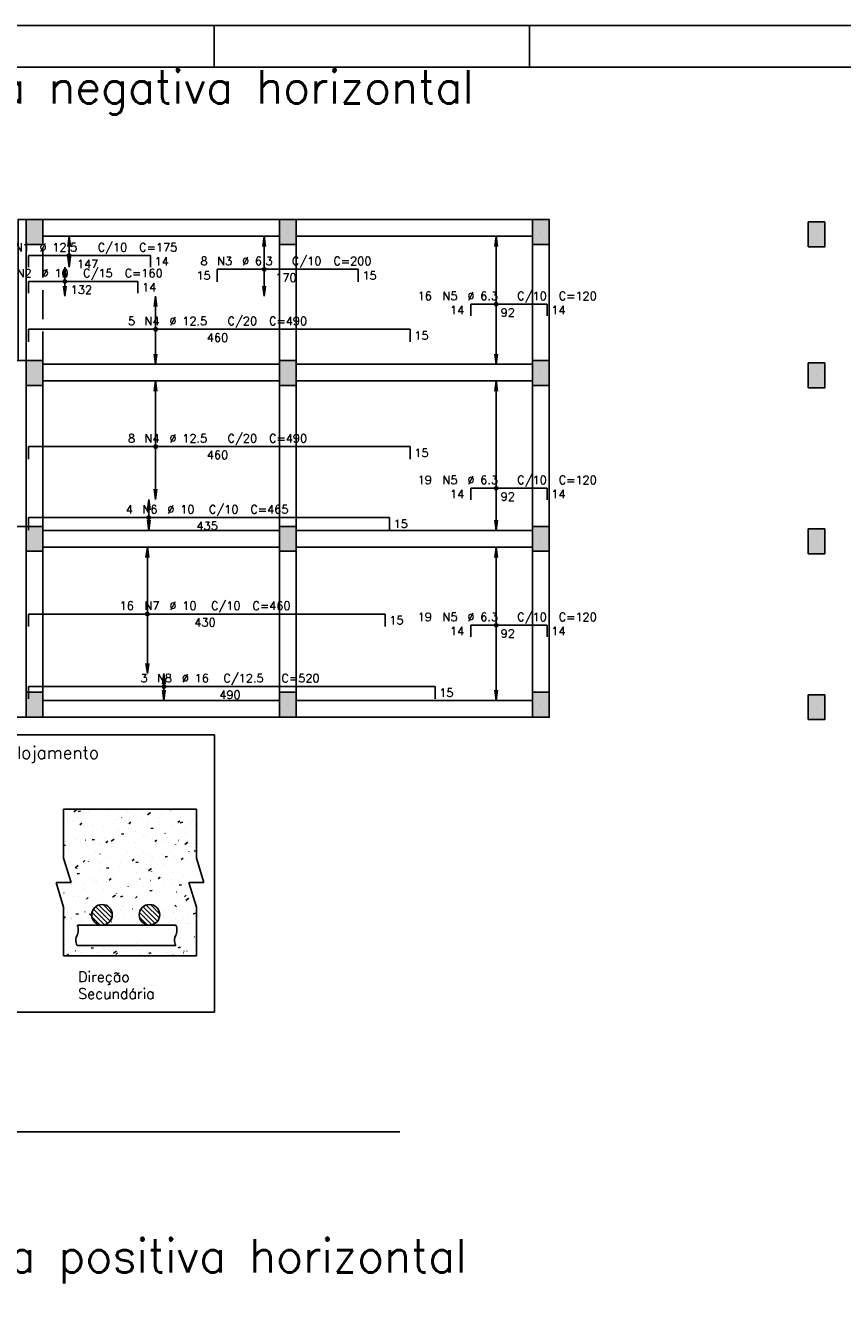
# Model space of a CAD drawing. Extents: x 0 to 84.1, y 0 to 59.4.
# Tile 4 of 9: x 16.5 to 36.1, y 28.6 to 59.4. Entities that reach past the tile are written whole.
import ezdxf

# ---------------------------------------------------------------- set-up
doc = ezdxf.new("R2010")
doc.units = 0
doc.header["$MEASUREMENT"] = 0
doc.linetypes.add('ESTILO_TQS_0001', pattern=[1, 0.7, -0.3])
for name, color, linetype in [('1', 1, 'CONTINUOUS'), ('2', 2, 'CONTINUOUS'), ('6', 6, 'CONTINUOUS'), ('7', 7, 'CONTINUOUS'), ('9', 9, 'CONTINUOUS')]:
    doc.layers.add(name, color=color, linetype=linetype)
doc.styles.get("Standard").update_dxf_attribs({"font": 'ROMANS.SHX'})

msp = doc.modelspace()

# ---------------------------------------------------------------- linework, layer by layer
at = {"layer": '1', "linetype": 'Continuous'}
for p, q in [((16.672, 54.421), (16.672, 54.421)), ((22.772, 54.421), (22.772, 54.421)), ((28.872, 54.421), (28.872, 54.421)), ((35.514, 54.363), (35.514, 54.363)), ((16.672, 51.021), (16.672, 51.021)), ((22.772, 51.021), (22.772, 51.021)), ((28.872, 51.021), (28.872, 51.021)), ((35.514, 50.963), (35.514, 50.963)), ((16.672, 47.021), (16.672, 47.021)), ((22.772, 47.021), (22.772, 47.021)), ((28.872, 47.021), (28.872, 47.021)), ((35.514, 46.963), (35.514, 46.963)), ((16.672, 43.021), (16.672, 43.021)), ((22.772, 43.021), (22.772, 43.021)), ((28.872, 43.021), (28.872, 43.021)), ((35.514, 42.963), (35.514, 42.963))]:
    msp.add_line(p, q, dxfattribs=at)
for points in [[(16.272, 51.321), (16.272, 54.721), (16.472, 54.721), (16.472, 51.321), (16.272, 51.321)], [(22.572, 54.721), (16.872, 54.721)], [(28.672, 54.721), (22.972, 54.721)], [(16.872, 54.321), (22.572, 54.321)], [(22.972, 54.321), (28.672, 54.321)], [(16.472, 54.121), (16.472, 51.321)], [(22.572, 54.121), (22.572, 51.321)], [(22.972, 51.321), (22.972, 54.121)], [(28.672, 54.121), (28.672, 51.321)], [(29.072, 51.321), (29.072, 54.121)], [(15.072, 47.321), (15.072, 51.321), (16.872, 51.321), (16.872, 47.321), (15.072, 47.321)], [(22.572, 51.231), (16.872, 51.231)], [(28.672, 51.231), (22.972, 51.231)], [(16.872, 50.831), (22.572, 50.831)], [(22.972, 50.831), (28.672, 50.831)], [(16.472, 50.721), (16.472, 47.321)], [(22.572, 50.721), (22.572, 47.321)], [(22.972, 47.321), (22.972, 50.721)], [(28.672, 50.721), (28.672, 47.321)], [(29.072, 47.321), (29.072, 50.721)], [(15.072, 42.721), (15.072, 47.321), (16.872, 47.321), (16.872, 42.721), (15.072, 42.721)], [(22.572, 47.221), (16.872, 47.221)], [(28.672, 47.221), (22.972, 47.221)], [(16.872, 46.821), (22.572, 46.821)], [(22.972, 46.821), (28.672, 46.821)], [(16.472, 46.721), (16.472, 43.321)], [(22.572, 46.721), (22.572, 43.321)], [(22.972, 43.321), (22.972, 46.721)], [(28.672, 46.721), (28.672, 43.321)], [(29.072, 43.321), (29.072, 46.721)], [(22.572, 43.121), (16.872, 43.121)], [(28.672, 43.121), (22.972, 43.121)], [(16.872, 42.721), (22.572, 42.721)], [(22.972, 42.721), (28.672, 42.721)]]:
    msp.add_lwpolyline(points, dxfattribs=at)
at = {"layer": '2', "linetype": 'Continuous'}
for p, q in [((84.1, 59.4), (0, 59.4)), ((21, 59.4), (21, 58.4)), ((28.6, 58.4), (28.6, 59.4)), ((17.502, 54.321), (17.47, 54.073)), ((17.502, 53.571), (17.502, 54.321)), ((17.502, 54.321), (17.535, 54.073)), ((17.502, 54.321), (17.502, 54.321)), ((22.206, 54.321), (22.173, 54.073)), ((22.206, 52.871), (22.206, 54.321)), ((22.206, 54.321), (22.238, 54.073)), ((22.206, 54.321), (22.206, 54.321)), ((27.796, 54.321), (27.763, 54.073)), ((27.796, 51.231), (27.796, 54.321)), ((27.796, 54.321), (27.828, 54.073)), ((27.796, 54.321), (27.796, 54.321)), ((17.502, 53.571), (17.47, 53.819)), ((17.502, 53.571), (17.535, 53.819)), ((17.402, 53.571), (17.37, 53.323)), ((17.402, 52.871), (17.402, 53.571)), ((17.402, 53.571), (17.435, 53.323)), ((17.402, 53.571), (17.402, 53.571)), ((17.502, 53.571), (17.502, 53.571)), ((17.402, 52.871), (17.37, 53.119)), ((17.402, 52.871), (17.435, 53.119)), ((22.206, 52.871), (22.173, 53.119)), ((22.206, 52.871), (22.238, 53.119)), ((17.402, 52.871), (17.402, 52.871)), ((19.589, 52.871), (19.556, 52.623)), ((19.589, 51.231), (19.589, 52.871)), ((19.589, 52.871), (19.621, 52.623)), ((19.589, 52.871), (19.589, 52.871)), ((22.206, 52.871), (22.206, 52.871)), ((19.589, 51.231), (19.556, 51.479)), ((19.589, 51.231), (19.621, 51.479)), ((27.796, 51.231), (27.763, 51.479)), ((27.796, 51.231), (27.828, 51.479)), ((19.589, 51.231), (19.589, 51.231)), ((27.796, 51.231), (27.796, 51.231)), ((19.589, 50.831), (19.556, 50.583)), ((19.589, 47.971), (19.589, 50.831)), ((19.589, 50.831), (19.621, 50.583)), ((19.589, 50.831), (19.589, 50.831)), ((27.796, 50.831), (27.763, 50.583)), ((27.796, 47.221), (27.796, 50.831)), ((27.796, 50.831), (27.828, 50.583)), ((27.796, 50.831), (27.796, 50.831)), ((19.589, 47.971), (19.556, 48.219)), ((19.589, 47.971), (19.621, 48.219)), ((19.422, 47.971), (19.389, 47.723)), ((19.422, 47.221), (19.422, 47.971)), ((19.422, 47.971), (19.455, 47.723)), ((19.422, 47.971), (19.422, 47.971)), ((19.589, 47.971), (19.589, 47.971)), ((19.422, 47.221), (19.389, 47.469)), ((19.422, 47.221), (19.455, 47.469)), ((27.796, 47.221), (27.763, 47.469)), ((27.796, 47.221), (27.828, 47.469)), ((19.422, 47.221), (19.422, 47.221)), ((27.796, 47.221), (27.796, 47.221)), ((19.389, 46.821), (19.356, 46.573)), ((19.389, 43.771), (19.389, 46.821)), ((19.389, 46.821), (19.421, 46.573)), ((19.389, 46.821), (19.389, 46.821)), ((27.796, 46.821), (27.763, 46.573)), ((27.796, 43.121), (27.796, 46.821)), ((27.796, 46.821), (27.828, 46.573)), ((27.796, 46.821), (27.796, 46.821)), ((19.389, 43.771), (19.356, 44.019)), ((19.389, 43.771), (19.421, 44.019)), ((19.389, 43.771), (19.389, 43.771)), ((19.789, 43.771), (19.756, 43.523)), ((19.789, 43.121), (19.789, 43.771)), ((19.789, 43.771), (19.821, 43.523)), ((19.789, 43.771), (19.789, 43.771)), ((19.789, 43.121), (19.756, 43.369)), ((19.789, 43.121), (19.821, 43.369)), ((19.789, 43.121), (19.789, 43.121)), ((27.796, 43.121), (27.763, 43.369)), ((27.796, 43.121), (27.828, 43.369)), ((27.796, 43.121), (27.796, 43.121)), ((11.398, 42.296), (21.003, 42.296)), ((21.003, 42.296), (21.003, 35.612)), ((17.371, 40.5), (20.571, 40.5)), ((17.371, 40.5), (17.371, 39.322)), ((17.371, 40.38), (17.371, 40.38)), ((17.619, 40.441), (17.691, 40.494)), ((17.72, 40.448), (17.779, 40.459)), ((17.858, 40.371), (17.858, 40.372)), ((17.963, 40.419), (17.964, 40.42)), ((18.46, 40.483), (18.461, 40.483)), ((18.901, 40.432), (18.902, 40.433)), ((18.923, 40.498), (18.924, 40.499)), ((19.077, 40.345), (19.078, 40.345)), ((19.321, 40.399), (19.322, 40.4)), ((19.39, 40.366), (19.463, 40.419)), ((19.729, 40.377), (19.73, 40.378)), ((19.944, 40.483), (19.944, 40.484)), ((20.208, 40.415), (20.209, 40.416)), ((20.571, 40.5), (20.571, 39.322)), ((17.371, 40.259), (17.371, 40.259)), ((17.371, 40.241), (17.371, 40.241)), ((17.371, 40.241), (17.371, 40.241)), ((17.371, 40.241), (17.371, 40.241)), ((17.371, 40.234), (17.371, 40.234)), ((17.371, 40.234), (17.371, 40.234)), ((17.371, 40.094), (17.371, 40.094)), ((17.371, 40.094), (17.371, 40.094)), ((17.455, 40.26), (17.456, 40.26)), ((17.575, 40.194), (17.576, 40.195)), ((17.699, 40.314), (17.7, 40.314)), ((17.762, 40.124), (17.808, 40.163)), ((17.809, 40.219), (17.81, 40.22)), ((17.849, 40.115), (17.85, 40.115)), ((18.067, 40.121), (18.068, 40.121)), ((18.289, 40.258), (18.289, 40.258)), ((18.337, 40.078), (18.337, 40.079)), ((18.583, 40.147), (18.584, 40.147)), ((18.619, 40.255), (18.619, 40.256)), ((18.769, 40.298), (18.77, 40.299)), ((18.908, 40.161), (18.909, 40.161)), ((18.928, 40.038), (18.929, 40.038)), ((18.943, 40.153), (18.989, 40.192)), ((19.016, 40.033), (19.016, 40.034)), ((19.248, 40.337), (19.249, 40.337)), ((19.379, 40.13), (19.379, 40.131)), ((19.425, 40.184), (19.426, 40.184)), ((19.474, 40.038), (19.533, 40.049)), ((19.662, 40.307), (19.662, 40.307)), ((19.689, 40.207), (19.69, 40.207)), ((19.976, 40.112), (19.976, 40.113)), ((20.125, 40.182), (20.171, 40.221)), ((20.16, 40.216), (20.161, 40.216)), ((20.181, 40.175), (20.24, 40.186)), ((20.306, 40.069), (20.307, 40.069)), ((20.421, 40.173), (20.421, 40.174)), ((20.484, 40.23), (20.485, 40.23)), ((20.55, 40.123), (20.551, 40.123)), ((17.371, 39.967), (17.371, 39.967)), ((17.371, 39.967), (17.371, 39.967)), ((17.371, 39.797), (17.371, 39.797)), ((17.673, 39.76), (17.674, 39.76)), ((17.773, 39.724), (17.773, 39.725)), ((17.902, 39.754), (17.903, 39.755)), ((18.055, 39.901), (18.055, 39.902)), ((18.056, 39.955), (18.057, 39.955)), ((18.06, 39.763), (18.119, 39.774)), ((18.381, 39.793), (18.382, 39.793)), ((18.392, 39.691), (18.438, 39.729)), ((18.518, 39.729), (18.591, 39.782)), ((18.684, 39.984), (18.685, 39.984)), ((18.767, 39.9), (18.826, 39.912)), ((18.815, 39.776), (18.815, 39.777)), ((18.862, 39.833), (18.863, 39.834)), ((19.097, 39.953), (19.097, 39.954)), ((19.296, 39.845), (19.297, 39.845)), ((19.341, 39.872), (19.342, 39.872)), ((19.573, 39.72), (19.619, 39.758)), ((19.818, 39.733), (19.819, 39.733)), ((19.822, 39.912), (19.822, 39.913)), ((19.856, 39.819), (19.856, 39.82)), ((20.139, 39.996), (20.139, 39.997)), ((20.143, 39.747), (20.144, 39.747)), ((20.157, 39.762), (20.158, 39.762)), ((20.301, 39.951), (20.302, 39.951)), ((17.371, 39.693), (17.371, 39.693)), ((17.371, 39.693), (17.371, 39.693)), ((17.371, 39.648), (17.371, 39.648)), ((17.371, 39.629), (17.413, 39.637)), ((17.371, 39.626), (17.371, 39.626)), ((17.371, 39.626), (17.371, 39.626)), ((17.371, 39.418), (17.371, 39.418)), ((17.371, 39.418), (17.371, 39.418)), ((17.371, 39.418), (17.371, 39.418)), ((17.422, 39.714), (17.422, 39.715)), ((17.49, 39.548), (17.49, 39.549)), ((17.507, 39.632), (17.508, 39.632)), ((18.149, 39.49), (18.149, 39.49)), ((18.242, 39.664), (18.243, 39.664)), ((18.251, 39.422), (18.251, 39.423)), ((18.29, 39.622), (18.291, 39.622)), ((18.533, 39.599), (18.533, 39.6)), ((18.534, 39.676), (18.535, 39.677)), ((18.566, 39.678), (18.567, 39.678)), ((18.903, 39.484), (18.903, 39.484)), ((19.084, 39.7), (19.085, 39.7)), ((19.109, 39.569), (19.109, 39.569)), ((19.292, 39.465), (19.292, 39.466)), ((19.574, 39.642), (19.574, 39.643)), ((19.913, 39.708), (19.914, 39.708)), ((19.915, 39.447), (19.915, 39.448)), ((20.068, 39.647), (20.069, 39.648)), ((20.29, 39.654), (20.362, 39.707)), ((20.336, 39.527), (20.336, 39.528)), ((20.388, 39.478), (20.388, 39.479)), ((20.521, 39.49), (20.571, 39.5)), ((20.525, 39.569), (20.526, 39.569)), ((20.542, 39.678), (20.542, 39.679)), ((17.371, 39.322), (17.55, 38.733)), ((17.421, 39.16), (17.421, 39.16)), ((17.421, 39.16), (17.421, 39.16)), ((17.421, 39.16), (17.421, 39.16)), ((17.422, 39.155), (17.422, 39.155)), ((17.422, 39.155), (17.422, 39.155)), ((17.422, 39.155), (17.422, 39.155)), ((17.428, 39.136), (17.428, 39.136)), ((17.434, 39.117), (17.434, 39.117)), ((17.434, 39.117), (17.434, 39.117)), ((17.434, 39.117), (17.434, 39.117)), ((17.514, 39.249), (17.515, 39.25)), ((17.647, 39.091), (17.719, 39.144)), ((17.84, 39.228), (17.886, 39.266)), ((17.897, 39.261), (17.898, 39.261)), ((17.9, 39.181), (17.901, 39.181)), ((17.968, 39.245), (17.968, 39.246)), ((17.995, 39.289), (17.996, 39.29)), ((18.141, 39.315), (18.142, 39.315)), ((18.225, 39.195), (18.226, 39.195)), ((18.474, 39.328), (18.475, 39.329)), ((18.509, 39.122), (18.51, 39.122)), ((18.727, 39.111), (18.728, 39.112)), ((18.742, 39.217), (18.743, 39.217)), ((18.955, 39.368), (18.956, 39.369)), ((19.01, 39.288), (19.01, 39.289)), ((19.022, 39.257), (19.068, 39.295)), ((19.108, 39.215), (19.167, 39.227)), ((19.434, 39.407), (19.435, 39.407)), ((19.477, 39.249), (19.478, 39.249)), ((19.52, 39.346), (19.521, 39.346)), ((19.764, 39.4), (19.765, 39.4)), ((19.771, 39.173), (19.771, 39.174)), ((19.801, 39.264), (19.802, 39.264)), ((19.815, 39.353), (19.874, 39.364)), ((20.053, 39.35), (20.054, 39.351)), ((20.132, 39.207), (20.133, 39.208)), ((20.203, 39.286), (20.249, 39.324)), ((20.319, 39.286), (20.32, 39.286)), ((20.571, 39.322), (20.75, 38.733)), ((17.479, 38.968), (17.479, 38.968)), ((17.489, 38.933), (17.489, 38.933)), ((17.499, 38.903), (17.499, 38.903)), ((17.5, 38.898), (17.5, 38.898)), ((17.5, 38.898), (17.5, 38.898)), ((17.5, 38.898), (17.5, 38.898)), ((17.504, 38.899), (17.504, 38.899)), ((17.686, 39.068), (17.686, 39.069)), ((17.694, 38.941), (17.753, 38.952)), ((17.748, 38.953), (17.749, 38.953)), ((18.088, 38.824), (18.089, 38.825)), ((18.242, 39.025), (18.242, 39.025)), ((18.401, 39.078), (18.46, 39.089)), ((18.445, 38.934), (18.445, 38.935)), ((18.47, 38.794), (18.516, 38.833)), ((18.567, 38.863), (18.568, 38.864)), ((19.048, 38.903), (19.048, 38.904)), ((19.126, 38.985), (19.127, 38.985)), ((19.202, 39.104), (19.202, 39.104)), ((19.207, 38.819), (19.207, 38.82)), ((19.37, 39.039), (19.371, 39.039)), ((19.418, 39.016), (19.491, 39.07)), ((19.489, 38.996), (19.489, 38.997)), ((19.527, 38.942), (19.528, 38.943)), ((19.652, 38.823), (19.698, 38.862)), ((19.738, 38.846), (19.739, 38.846)), ((19.977, 38.803), (19.978, 38.803)), ((20, 38.972), (20.001, 38.973)), ((20.249, 38.87), (20.249, 38.871)), ((20.473, 39.003), (20.474, 39.004)), ((20.531, 39.047), (20.532, 39.048)), ((20.712, 38.835), (20.713, 38.835)), ((17.55, 38.733), (17.192, 38.733)), ((17.192, 38.733), (17.371, 38.144)), ((17.204, 38.694), (17.204, 38.694)), ((17.208, 38.682), (17.208, 38.682)), ((17.208, 38.682), (17.208, 38.682)), ((17.208, 38.682), (17.208, 38.682)), ((17.243, 38.567), (17.243, 38.567)), ((17.354, 38.592), (17.355, 38.592)), ((17.559, 38.697), (17.56, 38.697)), ((17.607, 38.784), (17.608, 38.785)), ((17.881, 38.58), (17.881, 38.581)), ((17.883, 38.712), (17.884, 38.712)), ((18.116, 38.761), (18.117, 38.761)), ((18.163, 38.757), (18.163, 38.758)), ((18.335, 38.56), (18.335, 38.561)), ((18.401, 38.734), (18.402, 38.734)), ((18.733, 38.623), (18.734, 38.623)), ((18.925, 38.642), (18.925, 38.643)), ((18.977, 38.677), (18.978, 38.677)), ((19.135, 38.766), (19.136, 38.766)), ((19.294, 38.639), (19.295, 38.64)), ((19.449, 38.531), (19.508, 38.542)), ((19.46, 38.78), (19.461, 38.78)), ((19.685, 38.516), (19.685, 38.517)), ((19.768, 38.669), (19.768, 38.67)), ((19.967, 38.693), (19.967, 38.694)), ((20.087, 38.5), (20.088, 38.5)), ((20.155, 38.668), (20.214, 38.679)), ((20.241, 38.7), (20.241, 38.701)), ((20.355, 38.708), (20.356, 38.709)), ((20.75, 38.733), (20.392, 38.733)), ((20.392, 38.733), (20.571, 38.144)), ((20.467, 38.733), (20.467, 38.733)), ((20.49, 38.733), (20.49, 38.733)), ((20.49, 38.733), (20.49, 38.733)), ((20.491, 38.733), (20.491, 38.733)), ((20.599, 38.763), (20.6, 38.763)), ((20.691, 38.733), (20.691, 38.733)), ((20.716, 38.733), (20.716, 38.733)), ((17.299, 38.382), (17.299, 38.382)), ((17.299, 38.382), (17.299, 38.382)), ((17.299, 38.382), (17.299, 38.382)), ((17.321, 38.31), (17.321, 38.31)), ((17.321, 38.31), (17.321, 38.31)), ((17.325, 38.295), (17.325, 38.295)), ((17.325, 38.295), (17.325, 38.295)), ((17.348, 38.22), (17.348, 38.22)), ((17.375, 38.481), (17.375, 38.482)), ((17.599, 38.403), (17.599, 38.404)), ((17.722, 38.399), (17.723, 38.399)), ((17.919, 38.331), (17.964, 38.37)), ((18.22, 38.19), (18.531, 37.879)), ((18.322, 38.201), (18.542, 37.981)), ((18.546, 38.379), (18.619, 38.432)), ((18.642, 38.465), (18.643, 38.466)), ((18.66, 38.398), (18.661, 38.399)), ((18.742, 38.393), (18.801, 38.405)), ((19.1, 38.36), (19.146, 38.399)), ((19.141, 38.438), (19.141, 38.439)), ((19.345, 38.484), (19.346, 38.485)), ((19.362, 38.19), (19.674, 37.879)), ((19.465, 38.201), (19.684, 37.981)), ((19.512, 38.21), (19.512, 38.211)), ((19.614, 38.469), (19.614, 38.47)), ((20.048, 38.185), (20.094, 38.147)), ((20.206, 38.401), (20.207, 38.401)), ((20.282, 38.389), (20.328, 38.428)), ((20.318, 38.304), (20.39, 38.357)), ((20.37, 38.352), (20.371, 38.352)), ((20.444, 38.383), (20.444, 38.384)), ((17.371, 38.144), (17.371, 36.966)), ((17.371, 38.127), (17.387, 38.13)), ((17.371, 38.047), (17.371, 38.047)), ((17.371, 38.047), (17.371, 38.047)), ((17.371, 38.047), (17.371, 38.047)), ((17.371, 37.872), (17.413, 37.907)), ((17.371, 37.89), (17.371, 37.89)), ((17.371, 37.89), (17.371, 37.89)), ((17.371, 37.89), (17.371, 37.89)), ((17.468, 38.016), (17.468, 38.017)), ((17.553, 37.877), (17.552, 37.877)), ((17.669, 37.982), (17.728, 37.971)), ((17.709, 38.138), (17.709, 38.139)), ((17.887, 38.026), (17.886, 38.027)), ((17.992, 37.961), (17.991, 37.962)), ((17.997, 37.981), (18.043, 37.943)), ((18.056, 37.901), (18.242, 37.715)), ((18.057, 38.014), (18.355, 37.716)), ((18.092, 38.092), (18.433, 37.75)), ((18.146, 38.15), (18.491, 37.805)), ((18.166, 38.016), (18.165, 38.016)), ((18.436, 38.085), (18.435, 38.085)), ((18.751, 38.094), (18.751, 38.095)), ((18.783, 38.153), (18.782, 38.154)), ((18.84, 37.955), (18.84, 37.956)), ((18.953, 38.062), (18.952, 38.062)), ((19.027, 38.099), (19.026, 38.099)), ((19.033, 37.917), (19.033, 37.918)), ((19.199, 38.014), (19.497, 37.716)), ((19.199, 37.901), (19.384, 37.715)), ((19.234, 38.092), (19.576, 37.75)), ((19.289, 38.15), (19.634, 37.805)), ((19.313, 37.924), (19.313, 37.925)), ((19.688, 38.03), (19.687, 38.03)), ((19.787, 37.894), (19.786, 37.894)), ((19.788, 37.93), (19.787, 37.931)), ((19.795, 38.033), (19.794, 38.034)), ((20.012, 38.016), (20.011, 38.016)), ((20.353, 37.883), (20.354, 37.883)), ((20.496, 37.983), (20.555, 37.995)), ((20.571, 38.144), (20.571, 36.966)), ((17.371, 37.773), (17.371, 37.773)), ((17.371, 37.773), (17.371, 37.773)), ((17.371, 37.773), (17.371, 37.773)), ((17.371, 37.753), (17.371, 37.753)), ((17.371, 37.753), (17.371, 37.753)), ((17.514, 37.757), (17.514, 37.758)), ((17.561, 37.864), (17.561, 37.865)), ((17.703, 37.708), (19.848, 37.708)), ((17.719, 37.648), (17.718, 37.648)), ((17.798, 37.823), (17.797, 37.823)), ((18.521, 37.785), (18.52, 37.786)), ((18.994, 37.755), (18.993, 37.755)), ((19.176, 37.792), (19.175, 37.792)), ((19.315, 37.74), (19.315, 37.741)), ((19.848, 37.708), (20.073, 37.708)), ((20.077, 37.856), (20.077, 37.857)), ((20.182, 37.569), (20.181, 37.569)), ((20.26, 37.863), (20.259, 37.864)), ((20.359, 37.736), (20.359, 37.737)), ((20.413, 37.752), (20.413, 37.753)), ((17.371, 37.519), (17.371, 37.519)), ((17.371, 37.498), (17.371, 37.498)), ((17.371, 37.498), (17.371, 37.498)), ((17.371, 37.498), (17.371, 37.498)), ((17.371, 37.376), (17.371, 37.376)), ((17.371, 37.304), (17.371, 37.304)), ((17.371, 37.304), (17.371, 37.304)), ((17.371, 37.284), (17.371, 37.284)), ((17.371, 37.284), (17.371, 37.284)), ((17.376, 37.285), (17.377, 37.285)), ((17.407, 37.351), (17.407, 37.352)), ((20.173, 37.39), (20.172, 37.391)), ((20.404, 37.348), (20.405, 37.348)), ((20.529, 37.422), (20.53, 37.422)), ((17.371, 37.224), (17.371, 37.224)), ((17.371, 36.966), (20.571, 36.966)), ((17.403, 37.231), (17.404, 37.231)), ((17.409, 36.966), (17.409, 36.966)), ((17.409, 36.966), (17.409, 36.966)), ((17.427, 37.1), (17.427, 37.101)), ((17.439, 36.966), (17.439, 36.966)), ((17.445, 36.972), (17.491, 37.01)), ((17.446, 36.966), (17.446, 36.966)), ((17.446, 36.966), (17.446, 36.966)), ((17.543, 37.188), (17.542, 37.188)), ((17.561, 36.966), (17.561, 36.966)), ((17.561, 36.966), (17.561, 36.966)), ((17.561, 36.966), (17.561, 36.966)), ((17.653, 37.086), (17.654, 37.087)), ((17.668, 36.966), (17.668, 36.966)), ((17.668, 36.966), (17.668, 36.966)), ((17.694, 37.212), (19.848, 37.212)), ((17.701, 37.096), (17.7, 37.097)), ((17.771, 37.038), (17.772, 37.039)), ((17.927, 36.966), (17.927, 36.966)), ((17.927, 36.966), (17.927, 36.966)), ((18.011, 36.966), (18.011, 36.966)), ((18.011, 36.966), (18.011, 36.966)), ((18.035, 37.16), (18.094, 37.149)), ((18.06, 37.165), (18.059, 37.165)), ((18.182, 37.056), (18.181, 37.056)), ((18.186, 36.967), (18.186, 36.968)), ((18.186, 36.966), (18.186, 36.966)), ((18.34, 37.154), (18.339, 37.154)), ((18.36, 37.127), (18.36, 37.128)), ((18.445, 36.966), (18.445, 36.966)), ((18.461, 36.966), (18.461, 36.966)), ((18.461, 36.966), (18.461, 36.966)), ((18.468, 37.144), (18.469, 37.145)), ((18.488, 36.966), (18.488, 36.966)), ((18.574, 37.029), (18.647, 37.082)), ((18.584, 37.1), (18.583, 37.1)), ((18.586, 36.966), (18.586, 36.966)), ((18.627, 37.001), (18.673, 37.039)), ((18.683, 36.966), (18.683, 36.966)), ((18.683, 36.966), (18.683, 36.966)), ((18.704, 36.966), (18.704, 36.966)), ((18.794, 37.133), (18.793, 37.133)), ((18.91, 36.966), (18.91, 36.966)), ((18.925, 36.986), (18.926, 36.986)), ((18.963, 36.966), (18.963, 36.966)), ((19.119, 37.119), (19.118, 37.119)), ((19.12, 37.253), (19.12, 37.254)), ((19.128, 36.966), (19.128, 36.966)), ((19.222, 36.966), (19.222, 36.966)), ((19.222, 36.966), (19.222, 36.966)), ((19.222, 36.966), (19.222, 36.966)), ((19.23, 37.028), (19.23, 37.029)), ((19.36, 36.966), (19.36, 36.966)), ((19.394, 37.124), (19.395, 37.124)), ((19.398, 37.016), (19.399, 37.017)), ((19.403, 37.076), (19.403, 37.077)), ((19.423, 37.024), (19.482, 37.035)), ((19.481, 36.966), (19.481, 36.966)), ((19.481, 36.966), (19.481, 36.966)), ((19.481, 36.966), (19.481, 36.966)), ((19.637, 37.096), (19.636, 37.096)), ((19.733, 36.966), (19.733, 36.966)), ((19.74, 36.966), (19.74, 36.966)), ((19.74, 36.966), (19.74, 36.966)), ((19.74, 36.966), (19.74, 36.966)), ((19.81, 36.966), (19.81, 36.966)), ((19.848, 37.212), (20.073, 37.212)), ((19.871, 37.047), (19.872, 37.048)), ((19.92, 36.966), (19.92, 36.966)), ((19.92, 36.966), (19.92, 36.966)), ((19.92, 36.966), (19.92, 36.966)), ((19.963, 37.069), (19.962, 37.069)), ((19.999, 36.966), (19.999, 36.966)), ((19.999, 36.966), (19.999, 36.966)), ((19.999, 36.966), (19.999, 36.966)), ((20.011, 36.986), (20.012, 36.987)), ((20.13, 37.161), (20.189, 37.172)), ((20.162, 37.209), (20.162, 37.21)), ((20.571, 36.966), (20.171, 36.966)), ((20.255, 37.04), (20.256, 37.041)), ((20.257, 36.966), (20.257, 36.966)), ((20.257, 36.966), (20.257, 36.966)), ((20.259, 36.966), (20.259, 36.966)), ((20.272, 37.079), (20.273, 37.08)), ((20.344, 37.077), (20.345, 37.078)), ((20.361, 36.966), (20.361, 36.966)), ((20.516, 36.966), (20.516, 36.966)), ((20.516, 36.966), (20.516, 36.966)), ((20.555, 37.256), (20.555, 37.257)), ((11.398, 35.612), (21.003, 35.612))]:
    msp.add_line(p, q, dxfattribs=at)
for points in [[(83.1, 1), (2.5, 1), (2.5, 58.4), (83.1, 58.4), (83.1, 1)], [(16.472, 54.121), (16.872, 54.121), (16.872, 54.721), (16.472, 54.721), (16.472, 54.121)], [(22.572, 54.121), (22.972, 54.121), (22.972, 54.721), (22.572, 54.721), (22.572, 54.121)], [(28.672, 54.121), (29.072, 54.121), (29.072, 54.721), (28.672, 54.721), (28.672, 54.121)], [(35.314, 54.063), (35.714, 54.063), (35.714, 54.663), (35.314, 54.663), (35.314, 54.063)], [(16.472, 50.721), (16.872, 50.721), (16.872, 51.321), (16.472, 51.321), (16.472, 50.721)], [(22.572, 50.721), (22.972, 50.721), (22.972, 51.321), (22.572, 51.321), (22.572, 50.721)], [(28.672, 50.721), (29.072, 50.721), (29.072, 51.321), (28.672, 51.321), (28.672, 50.721)], [(35.314, 50.663), (35.714, 50.663), (35.714, 51.263), (35.314, 51.263), (35.314, 50.663)], [(16.472, 46.721), (16.872, 46.721), (16.872, 47.321), (16.472, 47.321), (16.472, 46.721)], [(22.572, 46.721), (22.972, 46.721), (22.972, 47.321), (22.572, 47.321), (22.572, 46.721)], [(28.672, 46.721), (29.072, 46.721), (29.072, 47.321), (28.672, 47.321), (28.672, 46.721)], [(35.314, 46.663), (35.714, 46.663), (35.714, 47.263), (35.314, 47.263), (35.314, 46.663)], [(16.472, 42.721), (16.872, 42.721), (16.872, 43.321), (16.472, 43.321), (16.472, 42.721)], [(22.572, 42.721), (22.972, 42.721), (22.972, 43.321), (22.572, 43.321), (22.572, 42.721)], [(28.672, 42.721), (29.072, 42.721), (29.072, 43.321), (28.672, 43.321), (28.672, 42.721)], [(35.314, 42.663), (35.714, 42.663), (35.714, 43.263), (35.314, 43.263), (35.314, 42.663)], [(17.694, 37.708), (17.703, 37.689), (17.71, 37.67), (17.718, 37.643), (17.724, 37.599), (17.722, 37.55), (17.714, 37.508), (17.707, 37.488), (17.694, 37.46)], [(20.073, 37.708), (20.082, 37.689), (20.089, 37.67), (20.096, 37.643), (20.103, 37.599), (20.101, 37.55), (20.092, 37.508), (20.085, 37.488), (20.073, 37.46)], [(17.694, 37.212), (17.685, 37.231), (17.678, 37.25), (17.671, 37.277), (17.664, 37.321), (17.666, 37.369), (17.675, 37.412), (17.682, 37.432), (17.694, 37.46)], [(20.073, 37.212), (20.064, 37.231), (20.056, 37.25), (20.049, 37.277), (20.043, 37.321), (20.045, 37.369), (20.053, 37.412), (20.06, 37.432), (20.073, 37.46)]]:
    msp.add_lwpolyline(points, dxfattribs=at)
for centre, radius in [((17.502, 53.852), 0.0416), ((17.502, 53.852), 0.0208), ((17.402, 53.229), 0.0416), ((22.206, 53.522), 0.0416), ((22.206, 53.522), 0.0208), ((17.402, 53.229), 0.0208), ((27.796, 52.68), 0.0416), ((27.796, 52.68), 0.0208), ((19.589, 52.075), 0.0416), ((19.589, 52.075), 0.0208), ((19.589, 49.246), 0.0416), ((19.589, 49.246), 0.0208), ((27.796, 48.242), 0.0416), ((27.796, 48.242), 0.0208), ((19.422, 47.534), 0.0416), ((19.422, 47.534), 0.0208), ((19.389, 45.209), 0.0416), ((19.389, 45.209), 0.0208), ((27.796, 44.939), 0.0416), ((27.796, 44.939), 0.0208), ((19.789, 43.462), 0.0416), ((19.789, 43.462), 0.0208), ((18.297, 37.956), 0.248), ((19.44, 37.956), 0.248)]:
    msp.add_circle(centre, radius, dxfattribs=at)
at = {"layer": '6', "linetype": 'Continuous'}
for p, q in [((16.522, 53.572), (16.522, 53.852)), ((16.522, 53.852), (19.462, 53.852)), ((19.462, 53.852), (19.462, 53.572)), ((21.072, 53.222), (21.072, 53.522)), ((21.072, 53.522), (24.472, 53.522)), ((24.472, 53.522), (24.472, 53.222)), ((16.522, 52.949), (16.522, 53.229)), ((16.522, 53.229), (19.162, 53.229)), ((19.162, 53.229), (19.162, 52.949)), ((27.182, 52.4), (27.182, 52.68)), ((27.182, 52.68), (29.022, 52.68)), ((29.022, 52.68), (29.022, 52.4)), ((16.522, 51.775), (16.522, 52.075)), ((16.522, 52.075), (25.722, 52.075)), ((25.722, 52.075), (25.722, 51.775)), ((16.522, 48.946), (16.522, 49.246)), ((16.522, 49.246), (25.722, 49.246)), ((25.722, 49.246), (25.722, 48.946)), ((27.182, 47.962), (27.182, 48.242)), ((27.182, 48.242), (29.022, 48.242)), ((29.022, 48.242), (29.022, 47.962)), ((16.522, 47.234), (16.522, 47.534)), ((16.522, 47.534), (25.222, 47.534)), ((25.222, 47.534), (25.222, 47.234)), ((16.522, 44.909), (16.522, 45.209)), ((16.522, 45.209), (25.122, 45.209)), ((25.122, 45.209), (25.122, 44.909)), ((27.182, 44.659), (27.182, 44.939)), ((27.182, 44.939), (29.022, 44.939)), ((29.022, 44.939), (29.022, 44.659)), ((16.522, 43.162), (16.522, 43.462)), ((16.522, 43.462), (26.322, 43.462)), ((26.322, 43.462), (26.322, 43.162)), ((2.672, 32.721), (25.472, 32.721))]:
    msp.add_line(p, q, dxfattribs=at)
at = {"layer": '6', "linetype": 'ESTILO_TQS_0001'}
for points in [[(16.872, 51.321), (16.872, 54.121)], [(16.872, 47.321), (16.872, 50.721)], [(16.872, 43.321), (16.872, 46.721)]]:
    msp.add_lwpolyline(points, dxfattribs=at)
at = {"layer": '9', "linetype": 'Continuous'}
for points in [[(16.472, 54.121), (16.872, 54.121), (16.872, 54.721)], [(16.472, 54.121), (16.872, 54.721), (16.472, 54.721)], [(16.472, 54.121), (16.472, 54.721), (16.472, 54.121)], [(22.572, 54.121), (22.972, 54.121), (22.972, 54.721)], [(22.572, 54.121), (22.972, 54.721), (22.572, 54.721)], [(22.572, 54.121), (22.572, 54.721), (22.572, 54.121)], [(28.672, 54.121), (29.072, 54.121), (29.072, 54.721)], [(28.672, 54.121), (29.072, 54.721), (28.672, 54.721)], [(28.672, 54.121), (28.672, 54.721), (28.672, 54.121)], [(35.314, 54.063), (35.714, 54.063), (35.714, 54.663)], [(35.314, 54.063), (35.714, 54.663), (35.314, 54.663)], [(35.314, 54.063), (35.314, 54.663), (35.314, 54.063)], [(16.472, 50.721), (16.872, 50.721), (16.872, 51.321)], [(16.472, 50.721), (16.872, 51.321), (16.472, 51.321)], [(16.472, 50.721), (16.472, 51.321), (16.472, 50.721)], [(22.572, 50.721), (22.972, 50.721), (22.972, 51.321)], [(22.572, 50.721), (22.972, 51.321), (22.572, 51.321)], [(22.572, 50.721), (22.572, 51.321), (22.572, 50.721)], [(28.672, 50.721), (29.072, 50.721), (29.072, 51.321)], [(28.672, 50.721), (29.072, 51.321), (28.672, 51.321)], [(28.672, 50.721), (28.672, 51.321), (28.672, 50.721)], [(35.314, 50.663), (35.714, 50.663), (35.714, 51.263)], [(35.314, 50.663), (35.714, 51.263), (35.314, 51.263)], [(35.314, 50.663), (35.314, 51.263), (35.314, 50.663)], [(16.472, 46.721), (16.872, 46.721), (16.872, 47.321)], [(16.472, 46.721), (16.872, 47.321), (16.472, 47.321)], [(16.472, 46.721), (16.472, 47.321), (16.472, 46.721)], [(22.572, 46.721), (22.972, 46.721), (22.972, 47.321)], [(22.572, 46.721), (22.972, 47.321), (22.572, 47.321)], [(22.572, 46.721), (22.572, 47.321), (22.572, 46.721)], [(28.672, 46.721), (29.072, 46.721), (29.072, 47.321)], [(28.672, 46.721), (29.072, 47.321), (28.672, 47.321)], [(28.672, 46.721), (28.672, 47.321), (28.672, 46.721)], [(35.314, 46.663), (35.714, 46.663), (35.714, 47.263)], [(35.314, 46.663), (35.714, 47.263), (35.314, 47.263)], [(35.314, 46.663), (35.314, 47.263), (35.314, 46.663)], [(16.472, 42.721), (16.872, 42.721), (16.872, 43.321)], [(16.472, 42.721), (16.872, 43.321), (16.472, 43.321)], [(16.472, 42.721), (16.472, 43.321), (16.472, 42.721)], [(22.572, 42.721), (22.972, 42.721), (22.972, 43.321)], [(22.572, 42.721), (22.972, 43.321), (22.572, 43.321)], [(22.572, 42.721), (22.572, 43.321), (22.572, 42.721)], [(28.672, 42.721), (29.072, 42.721), (29.072, 43.321)], [(28.672, 42.721), (29.072, 43.321), (28.672, 43.321)], [(28.672, 42.721), (28.672, 43.321), (28.672, 42.721)], [(35.314, 42.663), (35.714, 42.663), (35.714, 43.263)], [(35.314, 42.663), (35.714, 43.263), (35.314, 43.263)], [(35.314, 42.663), (35.314, 43.263), (35.314, 42.663)]]:
    msp.add_solid(points, dxfattribs=at)

# ---------------------------------------------------------------- texts
at = {"layer": '2', "linetype": 'Continuous'}
for s, height, p in [('N1', 0.2, (16.192, 53.952)), ('%%c 12.5', 0.2, (16.792, 53.952)), ('C/10', 0.2, (18.192, 53.952)), ('C=175', 0.2, (19.192, 53.952)), ('147', 0.2, (17.692, 53.552)), ('14', 0.2, (19.562, 53.612)), ('8', 0.2, (20.672, 53.622)), ('N3', 0.2, (21.072, 53.622)), ('%%c 6.3', 0.2, (21.672, 53.622)), ('C/10', 0.2, (22.872, 53.622)), ('C=200', 0.2, (23.872, 53.622)), ('N2', 0.2, (16.242, 53.329)), ('%%c 10', 0.2, (16.842, 53.329)), ('C/15', 0.2, (17.842, 53.329)), ('C=160', 0.2, (18.842, 53.329)), ('15', 0.2, (20.572, 53.272)), ('170', 0.2, (22.472, 53.222)), ('15', 0.2, (24.572, 53.272)), ('132', 0.2, (17.542, 52.929)), ('14', 0.2, (19.262, 52.989)), ('16', 0.2, (25.902, 52.78)), ('N5', 0.2, (26.502, 52.78)), ('%%c 6.3', 0.2, (27.102, 52.78)), ('C/10', 0.2, (28.302, 52.78)), ('C=120', 0.2, (29.302, 52.78)), ('5', 0.2, (18.922, 52.175)), ('N4', 0.2, (19.322, 52.175)), ('%%c 12.5', 0.2, (19.922, 52.175)), ('C/20', 0.2, (21.322, 52.175)), ('C=490', 0.2, (22.322, 52.175)), ('14', 0.2, (26.682, 52.44)), ('92', 0.2, (27.902, 52.38)), ('14', 0.2, (29.122, 52.44)), ('460', 0.2, (20.822, 51.775)), ('15', 0.2, (25.822, 51.825)), ('8', 0.2, (18.922, 49.346)), ('N4', 0.2, (19.322, 49.346)), ('%%c 12.5', 0.2, (19.922, 49.346)), ('C/20', 0.2, (21.322, 49.346)), ('C=490', 0.2, (22.322, 49.346)), ('460', 0.2, (20.822, 48.946)), ('15', 0.2, (25.822, 48.996)), ('19', 0.2, (25.902, 48.342)), ('N5', 0.2, (26.502, 48.342)), ('%%c 6.3', 0.2, (27.102, 48.342)), ('C/10', 0.2, (28.302, 48.342)), ('C=120', 0.2, (29.302, 48.342)), ('14', 0.2, (26.682, 48.002)), ('92', 0.2, (27.902, 47.942)), ('14', 0.2, (29.122, 48.002)), ('4', 0.2, (18.872, 47.634)), ('N6', 0.2, (19.272, 47.634)), ('%%c 10', 0.2, (19.872, 47.634)), ('C/10', 0.2, (20.872, 47.634)), ('C=465', 0.2, (21.872, 47.634)), ('435', 0.2, (20.572, 47.234)), ('15', 0.2, (25.322, 47.284)), ('16', 0.2, (18.722, 45.309)), ('N7', 0.2, (19.322, 45.309)), ('%%c 10', 0.2, (19.922, 45.309)), ('C/10', 0.2, (20.922, 45.309)), ('C=460', 0.2, (21.922, 45.309)), ('430', 0.2, (20.522, 44.909)), ('15', 0.2, (25.222, 44.959)), ('19', 0.2, (25.902, 45.039)), ('N5', 0.2, (26.502, 45.039)), ('%%c 6.3', 0.2, (27.102, 45.039)), ('C/10', 0.2, (28.302, 45.039)), ('C=120', 0.2, (29.302, 45.039)), ('14', 0.2, (26.682, 44.699)), ('92', 0.2, (27.902, 44.639)), ('14', 0.2, (29.122, 44.699)), ('3', 0.2, (19.222, 43.562)), ('N8', 0.2, (19.622, 43.562)), ('%%c 16', 0.2, (20.222, 43.562)), ('C/12.5', 0.2, (21.222, 43.562)), ('C=520', 0.2, (22.622, 43.562)), ('490', 0.2, (21.122, 43.162)), ('15', 0.2, (26.422, 43.212)), ('Detalhe genérico do alojamento', 0.3, (11.719, 41.718)), ('Direção ', 0.25, (17.722, 36.336)), ('Secundária', 0.25, (17.722, 35.929))]:
    msp.add_text(s, height=height, dxfattribs=at).set_placement(p)
at = {"layer": '7', "linetype": 'Continuous'}
for s, p in [('BALDRAME - Armadura negativa horizontal', (3.872, 57.521)), ('BALDRAME - Armadura positiva horizontal', (4.113, 29.333))]:
    msp.add_text(s, height=0.8, dxfattribs=at).set_placement(p)

doc.saveas('drawing.dxf')
